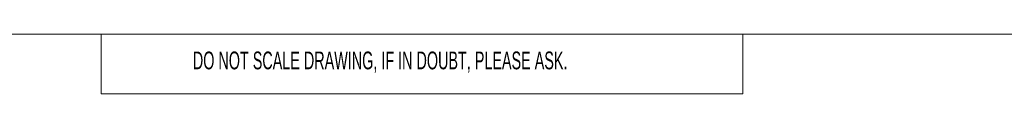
# Model space of a CAD drawing. Header units: millimetres. Extents: x 0 to 420, y 0 to 297.
# Tile 30 of 72: x 156 to 288, y 282 to 290. Entities that reach past the tile are written whole.
import ezdxf

# ---------------------------------------------------------------- set-up
doc = ezdxf.new("R2010")
doc.units = ezdxf.units.MM
doc.styles.add('SLDTEXTSTYLE0', font='TXT', dxfattribs={"width": 0.605})

msp = doc.modelspace()

# ---------------------------------------------------------------- linework, layer by layer
at = {"color": 7, "linetype": 'Continuous', "lineweight": 18}
for p, q in [((413, 290), (7, 290)), ((167, 290), (167, 282)), ((253, 290), (253, 282)), ((253, 282), (167, 282))]:
    msp.add_line(p, q, dxfattribs=at)

# ---------------------------------------------------------------- texts
at = {"color": 7, "linetype": 'Continuous', "lineweight": 0, "insert": (179.3, 287.67), "char_height": 2.3813, "attachment_point": 1, "style": 'SLDTEXTSTYLE0'}
msp.add_mtext('DO NOT SCALE DRAWING, IF IN DOUBT, PLEASE ASK.', dxfattribs=at)

doc.saveas('drawing.dxf')
